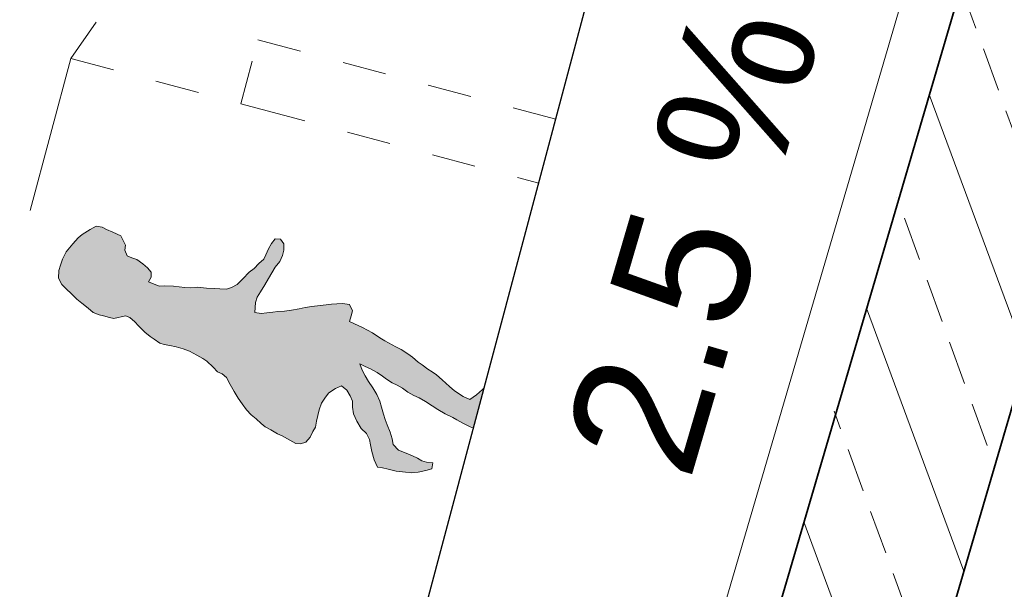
# Model space of a CAD drawing. Header units: metres. Extents: x 4462557 to 4462755, y 5328146 to 5328388.
# Tile 20 of 149: x 4462626.35 to 4462628.58, y 5328199.12 to 5328200.42. Entities that reach past the tile are written whole.
import ezdxf

# ---------------------------------------------------------------- set-up
doc = ezdxf.new("R2010")
doc.units = ezdxf.units.M
doc.header["$PDMODE"] = 65
doc.linetypes.add('AUSGEZOGEN', pattern=[0])
doc.linetypes.add('VERDECKT2_S2', pattern=[0.15000000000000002, 0.1, -0.05])
for name, color, linetype, lineweight in [('Maßlinie_Allgemein', 7, 'AUSGEZOGEN', 13), ('Schraffur', 7, 'AUSGEZOGEN', 158), ('Standard', 7, 'AUSGEZOGEN', 13), ('Wand', 7, 'AUSGEZOGEN', 35)]:
    doc.layers.add(name, color=color, linetype=linetype, lineweight=lineweight)
doc.styles.add('ARIAL', font='ARIAL.TTF')
doc.dimstyles.new('_DIMSTYLE_18', dxfattribs={"dimtxt": 0.2, "dimasz": 0.3, "dimexe": 0, "dimexo": 0, "dimgap": 0.1, "dimtad": 2, "dimrnd": 0.01, "dimzin": 4, "dimdsep": 46, "dimtxsty": 'ARIAL', "dimblk1": 'ALL_ML_STRICH', "dimblk2": 'ALL_ML_STRICH', "dimsah": 1, "dimcen": 0, "dimclrd": 7, "dimclre": 7, "dimclrt": 7, "dimadec": 0, "dimazin": 0, "dimtfac": 1, "dimtdec": 0, "dimtix": 1, "dimtmove": 2, "dimatfit": 3, "dimfxl": 0, "dimtzin": 0, "dimlwd": 0, "dimlwe": 13, "dimarcsym": 0})
doc.dimstyles.new('_DIMSTYLE_3', dxfattribs={"dimtxt": 0.2, "dimasz": 0.3, "dimexe": 0, "dimexo": 0, "dimgap": 0.1, "dimtad": 2, "dimrnd": 0.005, "dimzin": 4, "dimdsep": 46, "dimtxsty": 'ARIAL', "dimblk1": 'ALL_ML_STRICH', "dimblk2": 'ALL_ML_STRICH', "dimsah": 1, "dimcen": 0, "dimclrd": 7, "dimclre": 7, "dimclrt": 7, "dimadec": 0, "dimazin": 0, "dimtfac": 1, "dimtdec": 0, "dimtix": 1, "dimtmove": 2, "dimatfit": 3, "dimfxl": 0, "dimtzin": 0, "dimlwd": 0, "dimlwe": 13, "dimarcsym": 0})

# ---------------------------------------------------------------- blocks, each defined once
blk = doc.blocks.new('ALL_ML_STRICH')
at = {"color": 0, "linetype": 'ByBlock', "lineweight": -2}
for p, q in [((0, -0.5), (0, 0.5)), ((-0.3, -0.3), (0.3, 0.3)), ((-1, 0), (0.5, 0))]:
    blk.add_line(p, q, dxfattribs=at)
blk = doc.blocks.new('*D591')
at = {"layer": 'DEFPOINTS', "color": 7, "linetype": 'AUSGEZOGEN', "lineweight": 13}
for p in [(4462632.460541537, 5328204.163586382), (4462626.752142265, 5328197.146350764), (4462633.671057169, 5328195.303583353)]:
    blk.add_point(p, dxfattribs=at)
at = {"layer": 'Maßlinie_Allgemein', "color": 7, "linetype": 'AUSGEZOGEN', "lineweight": -2}
for p, q in [((4462633.671057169, 5328195.303583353), (4462635.794325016, 5328203.275674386)), ((4462635.794325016, 5328203.275674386), (4462635.794325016, 5328203.275674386)), ((4462633.671057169, 5328195.303583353), (4462633.671057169, 5328195.303583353))]:
    blk.add_line(p, q, dxfattribs=at)
at = {"layer": 'Maßlinie_Allgemein', "color": 7, "linetype": 'AUSGEZOGEN', "lineweight": 13, "xscale": 0.3, "yscale": 0.3, "zscale": 0.3}
for p, rotation in [((4462635.794325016, 5328203.275674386), 75.08618496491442), ((4462633.671057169, 5328195.303583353), 255.0861849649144)]:
    blk.add_blockref('ALL_ML_STRICH', p, dxfattribs=dict(at, rotation=rotation))
at = {"layer": 'Maßlinie_Allgemein', "color": 7, "linetype": 'AUSGEZOGEN', "lineweight": 13, "insert": (4462634.539657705, 5328199.355215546), "char_height": 0.2, "width": 0.8, "attachment_point": 5, "rotation": 75.08618496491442, "style": 'ARIAL'}
blk.add_mtext('\\A1;{\\A1;{8.25\\H0.132000;\\S^ ;}}', dxfattribs=at)
blk = doc.blocks.new('*D602')
at = {"layer": 'DEFPOINTS', "color": 7, "linetype": 'AUSGEZOGEN', "lineweight": 13}
for p in [(4462629.139210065, 5328206.108913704), (4462627.627186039, 5328200.431818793), (4462623.565769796, 5328197.995001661)]:
    blk.add_point(p, dxfattribs=at)
at = {"layer": 'Maßlinie_Allgemein', "color": 7, "linetype": 'AUSGEZOGEN', "lineweight": -2}
for p, q in [((4462625.952837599, 5328206.957564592), (4462625.952837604, 5328206.957564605)), ((4462629.139210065, 5328206.108913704), (4462625.952837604, 5328206.957564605)), ((4462629.139210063, 5328206.108913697), (4462629.139210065, 5328206.108913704))]:
    blk.add_line(p, q, dxfattribs=at)
at = {"layer": 'Maßlinie_Allgemein', "color": 7, "linetype": 'AUSGEZOGEN', "lineweight": 13, "xscale": 0.3, "yscale": 0.3, "zscale": 0.3}
for p, rotation in [((4462625.952837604, 5328206.957564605), 165.0861848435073), ((4462629.139210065, 5328206.108913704), 345.0861848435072)]:
    blk.add_blockref('ALL_ML_STRICH', p, dxfattribs=dict(at, rotation=rotation))
at = {"layer": 'Maßlinie_Allgemein', "color": 7, "linetype": 'AUSGEZOGEN', "lineweight": 13, "insert": (4462627.020091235, 5328206.676985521), "char_height": 0.2, "width": 0.8, "attachment_point": 5, "rotation": 165.08618484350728, "style": 'ARIAL'}
blk.add_mtext('\\A1;{\\A1;{3.30\\H0.132000;\\S^ ;}}', dxfattribs=at)
blk = doc.blocks.new('*D620')
at = {"layer": 'DEFPOINTS', "color": 7, "linetype": 'AUSGEZOGEN', "lineweight": 13}
for p in [(4462632.218963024, 5328204.227927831), (4462627.97242733, 5328188.28374577), (4462632.272524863, 5328187.138467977)]:
    blk.add_point(p, dxfattribs=at)
at = {"layer": 'Maßlinie_Allgemein', "color": 7, "linetype": 'AUSGEZOGEN', "lineweight": -2}
for p, q in [((4462632.272524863, 5328187.138467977), (4462636.519060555, 5328203.082650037)), ((4462636.519060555, 5328203.082650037), (4462636.519060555, 5328203.082650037)), ((4462632.272524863, 5328187.138467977), (4462632.272524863, 5328187.138467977))]:
    blk.add_line(p, q, dxfattribs=at)
at = {"layer": 'Maßlinie_Allgemein', "color": 7, "linetype": 'AUSGEZOGEN', "lineweight": 13, "xscale": 0.3, "yscale": 0.3, "zscale": 0.3}
for p, rotation in [((4462636.519060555, 5328203.082650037), 75.08618496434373), ((4462632.272524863, 5328187.138467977), 255.0861849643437)]:
    blk.add_blockref('ALL_ML_STRICH', p, dxfattribs=dict(at, rotation=rotation))
at = {"layer": 'Maßlinie_Allgemein', "color": 7, "linetype": 'AUSGEZOGEN', "lineweight": 13, "insert": (4462634.201059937, 5328195.169765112), "char_height": 0.2, "width": 1, "attachment_point": 5, "rotation": 75.08618496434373, "style": 'ARIAL'}
blk.add_mtext('\\A1;{\\A1;{16.50\\H0.132000;\\S^ ;}}', dxfattribs=at)

msp = doc.modelspace()

# ---------------------------------------------------------------- hatches: boundary and pattern name
at = {"layer": 'Schraffur', "linetype": 'AUSGEZOGEN', "lineweight": 18}
h = msp.add_hatch(dxfattribs=at)
h.set_pattern_fill('SCHRAFFUR_7', scale=0.09999999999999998, angle=65, style=0, pattern_type=2)
h.set_pattern_definition([(110, (0, 0), (-0.2819077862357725, -0.1026060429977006), []), (110, (-0.1409538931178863, -0.05130302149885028), (-0.2819077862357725, -0.1026060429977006), [0.1, -0.05])])
h.paths.add_polyline_path([(4462627.057161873, 5328193.701816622), (4462627.815087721, 5328196.863248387), (4462630.137657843, 5328204.782257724), (4462629.770458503, 5328204.880056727), (4462627.447888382, 5328196.961047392), (4462626.689962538, 5328193.79961564)], flags=0)
at = {"layer": 'Standard', "linetype": 'AUSGEZOGEN', "lineweight": 18}
msp.add_hatch(color=176, dxfattribs=at).paths.add_polyline_path([(4462626.870804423, 5328199.518418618), (4462626.860261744, 5328199.530378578), (4462626.850809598, 5328199.543572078), (4462626.841355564, 5328199.556766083), (4462626.832284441, 5328199.571390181), (4462626.814898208, 5328199.603476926), (4462626.804830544, 5328199.611498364), (4462626.794717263, 5328199.616479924), (4462626.784507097, 5328199.626827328), (4462626.769878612, 5328199.640635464), (4462626.760856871, 5328199.646854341), (4462626.747562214, 5328199.654211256), (4462626.73089516, 5328199.663226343), (4462626.716317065, 5328199.668633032), (4462626.700648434, 5328199.672806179), (4462626.68621473, 5328199.675886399), (4462626.673206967, 5328199.678590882), (4462626.663234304, 5328199.681246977), (4462626.650507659, 5328199.690736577), (4462626.641484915, 5328199.696951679), (4462626.6294708, 5328199.70625555), (4462626.615034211, 5328199.720776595), (4462626.6067715, 5328199.729845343), (4462626.595657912, 5328199.739669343), (4462626.585164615, 5328199.743224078), (4462626.55933909, 5328199.737902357), (4462626.549177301, 5328199.739840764), (4462626.525674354, 5328199.746100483), (4462626.511810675, 5328199.751320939), (4462626.500697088, 5328199.76114494), (4462626.486214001, 5328199.772630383), (4462626.474912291, 5328199.78174047), (4462626.462231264, 5328199.794269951), (4462626.451119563, 5328199.804093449), (4462626.440908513, 5328199.814445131), (4462626.433450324, 5328199.829395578), (4462626.434251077, 5328199.846722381), (4462626.437476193, 5328199.858831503), (4462626.442695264, 5328199.872697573), (4462626.450808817, 5328199.888840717), (4462626.465567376, 5328199.907030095), (4462626.477574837, 5328199.920612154), (4462626.48735272, 5328199.928683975), (4462626.505579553, 5328199.939845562), (4462626.518919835, 5328199.946972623), (4462626.532118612, 5328199.944985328), (4462626.542233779, 5328199.940003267), (4462626.55661998, 5328199.933883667), (4462626.574900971, 5328199.925198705), (4462626.585305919, 5328199.904123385), (4462626.583883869, 5328199.893062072), (4462626.589586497, 5328199.880103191), (4462626.599699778, 5328199.875121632), (4462626.610904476, 5328199.87136934), (4462626.625056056, 5328199.861500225), (4462626.635646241, 5328199.852579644), (4462626.643719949, 5328199.842801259), (4462626.643722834, 5328199.831360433), (4462626.637839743, 5328199.820723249), (4462626.662006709, 5328199.811234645), (4462626.673638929, 5328199.811948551), (4462626.694718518, 5328199.810910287), (4462626.707394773, 5328199.809822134), (4462626.719882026, 5328199.808024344), (4462626.734173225, 5328199.807270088), (4462626.749744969, 5328199.808462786), (4462626.769733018, 5328199.806187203), (4462626.788676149, 5328199.805717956), (4462626.799929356, 5328199.805008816), (4462626.81493208, 5328199.804065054), (4462626.826609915, 5328199.807818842), (4462626.839235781, 5328199.815132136), (4462626.851765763, 5328199.827815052), (4462626.866478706, 5328199.842964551), (4462626.877871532, 5328199.851370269), (4462626.888406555, 5328199.862292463), (4462626.899465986, 5328199.872315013), (4462626.904447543, 5328199.882428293), (4462626.91037814, 5328199.896104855), (4462626.917353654, 5328199.907975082), (4462626.925565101, 5328199.918756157), (4462626.937527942, 5328199.917858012), (4462626.945413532, 5328199.907365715), (4462626.945369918, 5328199.892889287), (4462626.942144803, 5328199.880780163), (4462626.936214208, 5328199.867103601), (4462626.925110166, 5328199.854044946), (4462626.917944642, 5328199.841461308), (4462626.910589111, 5328199.828164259), (4462626.902333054, 5328199.814347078), (4462626.891893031, 5328199.798059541), (4462626.884205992, 5328199.78637882), (4462626.880791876, 5328199.77356006), (4462626.880083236, 5328199.762308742), (4462626.879373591, 5328199.751053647), (4462626.893284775, 5328199.748872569), (4462626.906720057, 5328199.750634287), (4462626.919966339, 5328199.75168637), (4462626.931788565, 5328199.753113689), (4462626.946645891, 5328199.754492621), (4462626.96240953, 5328199.756398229), (4462626.979974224, 5328199.759344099), (4462626.993788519, 5328199.762528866), (4462627.008838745, 5328199.764624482), (4462627.027827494, 5328199.767195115), (4462627.041262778, 5328199.768956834), (4462627.053085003, 5328199.770384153), (4462627.065428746, 5328199.770908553), (4462627.078484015, 5328199.77124345), (4462627.094008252, 5328199.769396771), (4462627.100754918, 5328199.75463583), (4462627.094305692, 5328199.730421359), (4462627.105843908, 5328199.725060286), (4462627.123603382, 5328199.717278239), (4462627.146300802, 5328199.705133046), (4462627.163112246, 5328199.693791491), (4462627.174270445, 5328199.687003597), (4462627.199625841, 5328199.673386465), (4462627.21168746, 5328199.667121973), (4462627.226550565, 5328199.657063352), (4462627.237519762, 5328199.649565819), (4462627.2505798, 5328199.638459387), (4462627.259602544, 5328199.632244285), (4462627.272328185, 5328199.622750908), (4462627.282063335, 5328199.616342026), (4462627.291607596, 5328199.609224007), (4462627.30466864, 5328199.59812135), (4462627.321240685, 5328199.583027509), (4462627.333065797, 5328199.573014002), (4462627.352535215, 5328199.560200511), (4462627.367444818, 5328199.553177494), (4462627.382634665, 5328199.564387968), (4462627.396399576, 5328199.575977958), (4462627.400381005, 5328199.580249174), (4462627.375825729, 5328199.488053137), (4462627.368461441, 5328199.491130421), (4462627.35179439, 5328199.500145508), (4462627.338498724, 5328199.507498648), (4462627.329286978, 5328199.513004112), (4462627.311528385, 5328199.520781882), (4462627.295051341, 5328199.530510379), (4462627.282133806, 5328199.539290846), (4462627.267271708, 5328199.54935324), (4462627.252550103, 5328199.557082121), (4462627.240301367, 5328199.562636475), (4462627.227003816, 5328199.569990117), (4462627.214991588, 5328199.579293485), (4462627.20221744, 5328199.585743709), (4462627.191580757, 5328199.591628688), (4462627.1784751, 5328199.59969524), (4462627.169642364, 5328199.606623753), (4462627.157249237, 5328199.614504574), (4462627.142005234, 5328199.623140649), (4462627.129755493, 5328199.628691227), (4462627.117503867, 5328199.634242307), (4462627.122826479, 5328199.619856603), (4462627.130141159, 5328199.607228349), (4462627.137456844, 5328199.594603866), (4462627.147240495, 5328199.579794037), (4462627.156314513, 5328199.565173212), (4462627.162871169, 5328199.549698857), (4462627.166956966, 5328199.536406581), (4462627.171710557, 5328199.519884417), (4462627.175464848, 5328199.508208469), (4462627.179739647, 5328199.49562583), (4462627.186820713, 5328199.479251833), (4462627.19124091, 5328199.464346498), (4462627.193189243, 5328199.451619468), (4462627.205681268, 5328199.43838035), (4462627.219544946, 5328199.433159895), (4462627.237305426, 5328199.425381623), (4462627.248843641, 5328199.42002055), (4462627.258766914, 5328199.41432558), (4462627.269449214, 5328199.411480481), (4462627.283360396, 5328199.409299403), (4462627.281371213, 5328199.396101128), (4462627.26736691, 5328199.392202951), (4462627.250323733, 5328199.388354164), (4462627.236176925, 5328199.38678195), (4462627.221364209, 5328199.388439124), (4462627.200663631, 5328199.390900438), (4462627.181956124, 5328199.395122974), (4462627.169137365, 5328199.398537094), (4462627.158073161, 5328199.399955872), (4462627.150281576, 5328199.41652315), (4462627.145386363, 5328199.435367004), (4462627.141868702, 5328199.450800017), (4462627.139729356, 5328199.462809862), (4462627.13260368, 5328199.476147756), (4462627.121158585, 5328199.487588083), (4462627.111040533, 5328199.50401097), (4462627.103438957, 5328199.52129166), (4462627.101344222, 5328199.53633761), (4462627.101007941, 5328199.549395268), (4462627.096018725, 5328199.562164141), (4462627.08799252, 5328199.574981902), (4462627.0759774, 5328199.584281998), (4462627.06230561, 5328199.578771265), (4462627.047496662, 5328199.568983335), (4462627.039476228, 5328199.558919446), (4462627.030506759, 5328199.545292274), (4462627.025621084, 5328199.529809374), (4462627.022206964, 5328199.516990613), (4462627.019693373, 5328199.504691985), (4462627.016803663, 5328199.490973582), (4462627.011108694, 5328199.481050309), (4462627.004655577, 5328199.468272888), (4462626.995354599, 5328199.456262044), (4462626.98296524, 5328199.452697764), (4462626.972425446, 5328199.453216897), (4462626.958606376, 5328199.461473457), (4462626.941227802, 5328199.47067805), (4462626.930401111, 5328199.475849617), (4462626.915870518, 5328199.484295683), (4462626.902574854, 5328199.491648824), (4462626.893932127, 5328199.499290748), (4462626.882107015, 5328199.509304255)], flags=16)

# ---------------------------------------------------------------- linework, layer by layer
at = {"layer": 'Standard', "color": 7, "linetype": 'AUSGEZOGEN', "lineweight": 25}
msp.add_line((4462626.752142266, 5328197.146350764), (4462630.140362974, 5328209.867875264), dxfattribs=at)
at = {"layer": 'Standard', "color": 7, "linetype": 'AUSGEZOGEN', "lineweight": 18}
for p, q in [((4462629.654349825, 5328204.910980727), (4462627.331779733, 5328196.991971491)), ((4462626.461294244, 5328200.328395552), (4462626.369191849, 5328199.982584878))]:
    msp.add_line(p, q, dxfattribs=at)
at = {"layer": 'Standard', "color": 7, "linetype": 'AUSGEZOGEN', "lineweight": 35}
for p, q in [((4462629.770458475, 5328204.880056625), (4462627.447888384, 5328196.961047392)), ((4462630.137657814, 5328204.78225762), (4462627.815087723, 5328196.863248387))]:
    msp.add_line(p, q, dxfattribs=at)
at = {"layer": 'Standard', "color": 7, "linetype": 'VERDECKT2_S2', "lineweight": 18}
for p, q in [((4462626.461294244, 5328200.328395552), (4462626.704924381, 5328200.677451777)), ((4462626.461294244, 5328200.328395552), (4462626.896135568, 5328200.212580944)), ((4462626.896135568, 5328200.212580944), (4462627.524239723, 5328200.045293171))]:
    msp.add_line(p, q, dxfattribs=at)
at = {"layer": 'Standard', "color": 7, "linetype": 'VERDECKT2_S2', "lineweight": 13}
for p, q in [((4462626.847819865, 5328200.225449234), (4462626.886424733, 5328200.370396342)), ((4462626.886424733, 5328200.370396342), (4462627.562844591, 5328200.190240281))]:
    msp.add_line(p, q, dxfattribs=at)
at = {"layer": 'Wand', "color": 52, "linetype": 'AUSGEZOGEN', "lineweight": 13}
for points in [[(4462626.585164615, 5328199.743224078), (4462626.55933909, 5328199.737902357), (4462626.549177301, 5328199.739840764), (4462626.53564513, 5328199.74344489), (4462626.525674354, 5328199.746100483), (4462626.511810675, 5328199.751320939), (4462626.500697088, 5328199.76114494), (4462626.486214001, 5328199.772630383), (4462626.474912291, 5328199.78174047), (4462626.462231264, 5328199.794269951), (4462626.451119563, 5328199.804093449), (4462626.440908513, 5328199.814445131), (4462626.433450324, 5328199.829395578), (4462626.434251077, 5328199.846722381), (4462626.437476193, 5328199.858831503), (4462626.442695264, 5328199.872697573), (4462626.450808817, 5328199.888840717), (4462626.465567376, 5328199.907030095), (4462626.477574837, 5328199.920612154), (4462626.48735272, 5328199.928683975), (4462626.505579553, 5328199.939845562), (4462626.518919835, 5328199.946972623), (4462626.532118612, 5328199.944985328), (4462626.542233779, 5328199.940003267), (4462626.55661998, 5328199.933883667), (4462626.574900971, 5328199.925198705), (4462626.585305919, 5328199.904123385), (4462626.583883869, 5328199.893062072), (4462626.589586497, 5328199.880103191), (4462626.599699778, 5328199.875121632), (4462626.610904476, 5328199.87136934), (4462626.625056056, 5328199.861500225), (4462626.635646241, 5328199.852579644), (4462626.643719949, 5328199.842801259), (4462626.643722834, 5328199.831360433), (4462626.637839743, 5328199.820723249), (4462626.662006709, 5328199.811234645), (4462626.673638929, 5328199.811948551), (4462626.694718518, 5328199.810910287), (4462626.707394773, 5328199.809822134), (4462626.719882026, 5328199.808024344), (4462626.734173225, 5328199.807270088), (4462626.749744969, 5328199.808462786), (4462626.769733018, 5328199.806187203), (4462626.788676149, 5328199.805717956), (4462626.799929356, 5328199.805008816), (4462626.81493208, 5328199.804065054), (4462626.826609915, 5328199.807818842), (4462626.839235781, 5328199.815132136), (4462626.851765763, 5328199.827815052), (4462626.866478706, 5328199.842964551), (4462626.877871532, 5328199.851370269), (4462626.888406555, 5328199.862292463), (4462626.899465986, 5328199.872315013), (4462626.904447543, 5328199.882428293), (4462626.91037814, 5328199.896104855), (4462626.917353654, 5328199.907975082), (4462626.925565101, 5328199.918756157), (4462626.937527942, 5328199.917858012), (4462626.945413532, 5328199.907365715), (4462626.945369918, 5328199.892889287), (4462626.942144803, 5328199.880780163), (4462626.936214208, 5328199.867103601), (4462626.925110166, 5328199.854044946), (4462626.917944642, 5328199.841461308), (4462626.910589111, 5328199.828164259), (4462626.902333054, 5328199.814347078), (4462626.891893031, 5328199.798059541), (4462626.884205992, 5328199.78637882), (4462626.880791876, 5328199.77356006), (4462626.880083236, 5328199.762308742), (4462626.879373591, 5328199.751053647), (4462626.893284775, 5328199.748872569), (4462626.906720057, 5328199.750634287), (4462626.919966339, 5328199.75168637), (4462626.931788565, 5328199.753113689), (4462626.946645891, 5328199.754492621), (4462626.96240953, 5328199.756398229), (4462626.979974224, 5328199.759344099), (4462626.993788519, 5328199.762528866), (4462627.008838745, 5328199.764624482), (4462627.027827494, 5328199.767195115), (4462627.041262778, 5328199.768956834), (4462627.053085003, 5328199.770384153), (4462627.065428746, 5328199.770908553), (4462627.078484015, 5328199.77124345), (4462627.094008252, 5328199.769396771), (4462627.100754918, 5328199.75463583), (4462627.097719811, 5328199.743240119), (4462627.094305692, 5328199.730421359), (4462627.105843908, 5328199.725060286), (4462627.123603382, 5328199.717278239), (4462627.146300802, 5328199.705133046), (4462627.163112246, 5328199.693791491), (4462627.174270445, 5328199.687003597), (4462627.199625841, 5328199.673386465), (4462627.21168746, 5328199.667121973), (4462627.226550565, 5328199.657063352), (4462627.237519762, 5328199.649565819), (4462627.2505798, 5328199.638459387), (4462627.259602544, 5328199.632244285), (4462627.272328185, 5328199.622750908), (4462627.282063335, 5328199.616342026), (4462627.291607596, 5328199.609224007), (4462627.30466864, 5328199.59812135), (4462627.321240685, 5328199.583027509), (4462627.333065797, 5328199.573014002), (4462627.352535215, 5328199.560200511), (4462627.367444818, 5328199.553177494), (4462627.382634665, 5328199.564387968), (4462627.396399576, 5328199.575977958), (4462627.400381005, 5328199.580249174)], [(4462627.375825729, 5328199.488053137), (4462627.368461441, 5328199.491130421), (4462627.35179439, 5328199.500145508), (4462627.338498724, 5328199.507498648), (4462627.329286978, 5328199.513004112), (4462627.311528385, 5328199.520781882), (4462627.295051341, 5328199.530510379), (4462627.282133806, 5328199.539290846), (4462627.267271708, 5328199.54935324), (4462627.252550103, 5328199.557082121), (4462627.240301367, 5328199.562636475), (4462627.227003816, 5328199.569990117), (4462627.214991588, 5328199.579293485), (4462627.20221744, 5328199.585743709), (4462627.191580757, 5328199.591628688), (4462627.1784751, 5328199.59969524), (4462627.169642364, 5328199.606623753), (4462627.157249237, 5328199.614504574), (4462627.142005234, 5328199.623140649), (4462627.129755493, 5328199.628691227), (4462627.117503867, 5328199.634242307), (4462627.122826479, 5328199.619856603), (4462627.130141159, 5328199.607228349), (4462627.137456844, 5328199.594603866), (4462627.147240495, 5328199.579794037), (4462627.156314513, 5328199.565173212), (4462627.162871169, 5328199.549698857), (4462627.166956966, 5328199.536406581), (4462627.171710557, 5328199.519884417), (4462627.175464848, 5328199.508208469), (4462627.179739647, 5328199.49562583), (4462627.186820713, 5328199.479251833), (4462627.19124091, 5328199.464346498), (4462627.193189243, 5328199.451619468), (4462627.205681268, 5328199.43838035), (4462627.219544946, 5328199.433159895), (4462627.237305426, 5328199.425381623), (4462627.248843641, 5328199.42002055), (4462627.258766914, 5328199.41432558), (4462627.269449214, 5328199.411480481), (4462627.283360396, 5328199.409299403), (4462627.281371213, 5328199.396101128), (4462627.26736691, 5328199.392202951), (4462627.250323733, 5328199.388354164), (4462627.236176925, 5328199.38678195), (4462627.221364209, 5328199.388439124), (4462627.200663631, 5328199.390900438), (4462627.181956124, 5328199.395122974), (4462627.169137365, 5328199.398537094), (4462627.158073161, 5328199.399955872), (4462627.150281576, 5328199.41652315), (4462627.145386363, 5328199.435367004), (4462627.141868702, 5328199.450800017), (4462627.139729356, 5328199.462809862), (4462627.13260368, 5328199.476147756), (4462627.121158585, 5328199.487588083), (4462627.111040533, 5328199.50401097), (4462627.103438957, 5328199.52129166), (4462627.101344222, 5328199.53633761), (4462627.101007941, 5328199.549395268), (4462627.096018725, 5328199.562164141), (4462627.08799252, 5328199.574981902), (4462627.0759774, 5328199.584281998), (4462627.06230561, 5328199.578771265), (4462627.047496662, 5328199.568983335), (4462627.039476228, 5328199.558919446), (4462627.030506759, 5328199.545292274), (4462627.025621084, 5328199.529809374), (4462627.022206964, 5328199.516990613), (4462627.019693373, 5328199.504691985), (4462627.016803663, 5328199.490973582), (4462627.011108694, 5328199.481050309), (4462627.004655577, 5328199.468272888), (4462626.995354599, 5328199.456262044), (4462626.98296524, 5328199.452697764), (4462626.972425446, 5328199.453216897), (4462626.958606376, 5328199.461473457), (4462626.941227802, 5328199.47067805), (4462626.930401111, 5328199.475849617), (4462626.915870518, 5328199.484295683), (4462626.902574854, 5328199.491648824), (4462626.893932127, 5328199.499290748), (4462626.882107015, 5328199.509304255), (4462626.870804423, 5328199.518418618), (4462626.860261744, 5328199.530378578), (4462626.850809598, 5328199.543572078), (4462626.841355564, 5328199.556766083), (4462626.832284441, 5328199.571390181), (4462626.823591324, 5328199.587433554), (4462626.814898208, 5328199.603476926), (4462626.804830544, 5328199.611498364), (4462626.794717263, 5328199.616479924), (4462626.784507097, 5328199.626827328), (4462626.769878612, 5328199.640635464), (4462626.760856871, 5328199.646854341), (4462626.747562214, 5328199.654211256), (4462626.73089516, 5328199.663226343), (4462626.716317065, 5328199.668633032), (4462626.700648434, 5328199.672806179), (4462626.68621473, 5328199.675886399), (4462626.673206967, 5328199.678590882), (4462626.663234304, 5328199.681246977), (4462626.650507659, 5328199.690736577), (4462626.641484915, 5328199.696951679), (4462626.6294708, 5328199.70625555), (4462626.615034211, 5328199.720776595), (4462626.6067715, 5328199.729845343), (4462626.595657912, 5328199.739669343), (4462626.585164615, 5328199.743224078)]]:
    msp.add_lwpolyline(points, dxfattribs=at)

# ---------------------------------------------------------------- texts
at = {"layer": 'Standard', "color": 7, "linetype": 'AUSGEZOGEN', "lineweight": 18, "insert": (4462628.021506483, 5328199.876636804), "char_height": 0.3, "width": 1.224972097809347, "attachment_point": 8, "rotation": 73.65408510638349, "style": 'ARIAL'}
msp.add_mtext('{\\fArial|i0|b0;\\H0.300000;\\W1.000000;\\C7;2.5 %}\\P', dxfattribs=at)

# ---------------------------------------------------------------- dimensions: what is measured, and where the dimension line sits
at = {"layer": 'Maßlinie_Allgemein', "color": 7, "linetype": 'AUSGEZOGEN', "lineweight": 13}
for base, p1, p2, angle, dimstyle, picture, middle in [((4462625.952837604, 5328206.957564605), (4462629.139210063, 5328206.108913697), (4462625.952837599, 5328206.957564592), 165.0861848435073, '_DIMSTYLE_18', '*D602', (4462627.020091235, 5328206.676985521)), ((4462636.519060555, 5328203.082650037), (4462632.272524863, 5328187.138467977), (4462636.519060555, 5328203.082650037), 75.08618496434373, '_DIMSTYLE_3', '*D620', (4462634.201059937, 5328195.169765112)), ((4462635.794325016, 5328203.275674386), (4462633.671057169, 5328195.303583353), (4462635.794325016, 5328203.275674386), 75.08618496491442, '_DIMSTYLE_3', '*D591', (4462634.539657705, 5328199.355215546))]:
    dim = msp.add_linear_dim(base=base, p1=p1, p2=p2, angle=angle, dimstyle=dimstyle, override={"dimpost": '<>', "dimclrd": 7, "dimclre": 7, "dimclrt": 7, "dimlwd": 0, "dimlwe": 13}, dxfattribs=at)
    dim.commit()
    dim.dimension.update_dxf_attribs({"geometry": picture, "text_midpoint": middle, "dimtype": 160})

doc.saveas('drawing.dxf')
